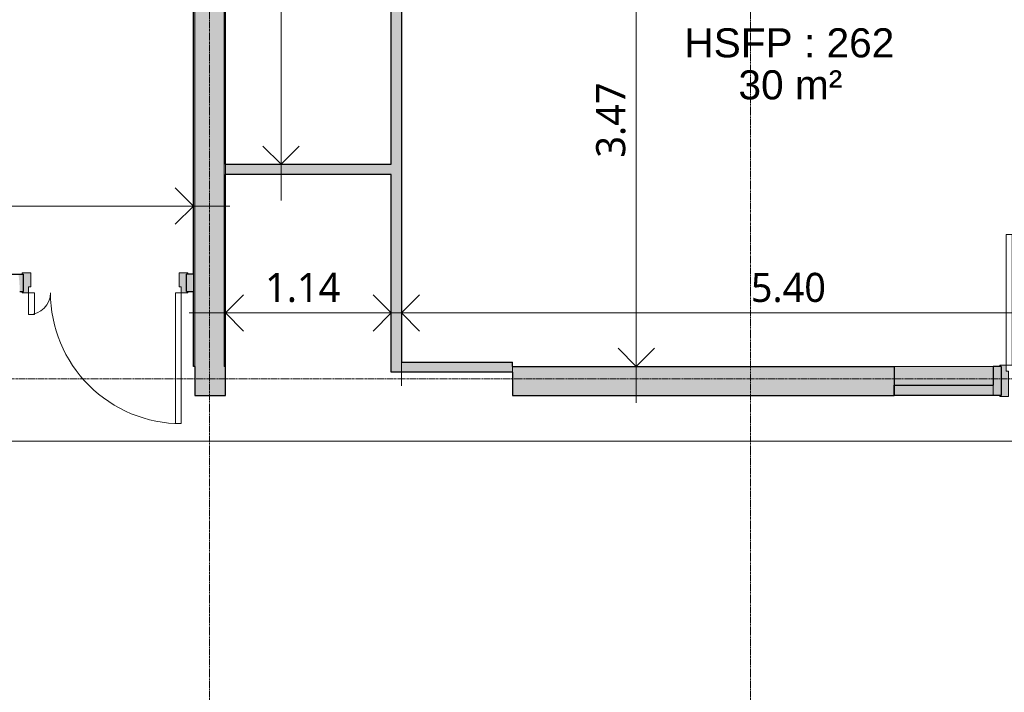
# Model space of a CAD drawing. Header units: millimetres. Extents: x -61176 to 31560, y -11428 to 53287.
# Tile 88 of 124: x 2546 to 9317, y 16703 to 21328. Entities that reach past the tile are written whole.
import ezdxf

# ---------------------------------------------------------------- set-up
doc = ezdxf.new("R2010")
doc.units = ezdxf.units.MM
doc.linetypes.add('Ligne de quadrillage', pattern=[22.225, 12.7, -3.175, 3.175, -3.175])
for name, color, linetype, lineweight in [('A-ANNO-DIMS', 211, 'Continuous', 9), ('A-ANNO-DIMS-100', 211, 'Continuous', 9), ('A-AREA-IDEN', 2, 'Continuous', 9), ('A-DOOR', 31, 'Continuous', 9), ('A-DOOR-FRAM', 31, 'Continuous', 9), ('A-FLOR', 192, 'Continuous', 9), ('A-WALL', 113, 'Continuous', 9), ('A-WALL-PATT', 111, 'Continuous', 25), ('I-WALL', 2, 'Continuous', 9), ('S-GRID', 1, 'Continuous', 9)]:
    doc.layers.add(name, color=color, linetype=linetype, lineweight=lineweight)
doc.styles.add('Arial_1', font='arial.ttf', dxfattribs={"height": 200})
doc.styles.add('Trebuchet MS_B', font='txt', dxfattribs={"height": 200})
doc.dimstyles.new('Cotes_linéaires_rouge_2mm', dxfattribs={"dimscale": 304.8, "dimtxt": 206.190181, "dimasz": 0.410105, "dimexe": 0.82021, "dimexo": 0.0625, "dimgap": 0.065617, "dimtad": 1, "dimlfac": 0.001, "dimrnd": 0.01, "dimzin": 0, "dimdsep": 46, "dimtxsty": 'Trebuchet MS_B', "dimblk1": 'OPEN30', "dimblk2": 'OPEN30', "dimsah": 1, "dimcen": 0.09, "dimdle": 0.82021, "dimazin": 0, "dimtfac": 1, "dimtdec": 4, "dimtix": 1, "dimtmove": 0, "dimatfit": 3, "dimfxl": 1.64042, "dimfxlon": 1, "dimtvp": 1, "dimtolj": 1, "dimtzin": 0, "dimarcsym": 2})

# ---------------------------------------------------------------- blocks, each defined once
blk = doc.blocks.new('Tierce  160 - 1_10m x 2_04m-1264456-Niveau 1')
at = {"layer": 'A-DOOR-FRAM'}
h = blk.add_hatch(color=254, dxfattribs=at)
h.paths.add_polyline_path([(-570, 68), (-570, 60), (-560, 60), (-560, -60), (-570, -60), (-570, -68), (-510, -68), (-510, 28), (-525, 28), (-525, 68), (-560, 68)])
h.paths.add_polyline_path([(525, 68), (525, 28), (510, 28), (510, -68), (570, -68), (570, -60), (560, -60), (560, 60), (570, 60), (570, 68), (560, 68)])
at = {"layer": 'A-DOOR'}
for p, q in [((-485, 968), (-525, 968)), ((-525, 968), (-525, 68)), ((-485, 68), (-485, 968)), ((485, 68), (485, 218)), ((485, 218), (525, 218)), ((525, 218), (525, 68)), ((-525, 68), (-485, 68)), ((525, 68), (485, 68))]:
    blk.add_line(p, q, dxfattribs=at)
for centre, radius, start, end in [((-525, 68), 900, 360, 90), ((525, 68), 150, 90, 180)]:
    blk.add_arc(centre, radius, start, end, dxfattribs=at)
at = {"layer": 'A-DOOR-FRAM', "lineweight": 18}
for p, q in [((-570, 68), (-525, 68)), ((-570, 60), (-570, 68)), ((-525, 68), (-525, 28)), ((525, 68), (570, 68)), ((525, 28), (525, 68)), ((570, 68), (570, 60)), ((-560, 60), (-570, 60)), ((-560, -60), (-560, 60)), ((-525, 28), (-510, 28)), ((-510, 28), (-510, -68)), ((510, 28), (525, 28)), ((510, -68), (510, 28)), ((560, 60), (560, -60)), ((570, 60), (560, 60)), ((-570, -60), (-560, -60)), ((-570, -68), (-570, -60)), ((560, -60), (570, -60)), ((570, -60), (570, -68)), ((-510, -68), (-570, -68)), ((570, -68), (510, -68))]:
    blk.add_line(p, q, dxfattribs=at)
blk = doc.blocks.new('Tierce  160 - 1_10m x 2_04m-1265284-Niveau 1')
at = {"layer": 'A-DOOR-FRAM'}
h = blk.add_hatch(color=254, dxfattribs=at)
h.paths.add_polyline_path([(570, -108), (570, -100), (560, -100), (560, 100), (570, 100), (570, 108), (525, 108), (525, 68), (510, 68), (510, -108), (560, -108)])
h.paths.add_polyline_path([(-510, -108), (-510, 68), (-525, 68), (-525, 108), (-570, 108), (-570, 100), (-560, 100), (-560, -100), (-570, -100), (-570, -108), (-560, -108)])
at = {"layer": 'A-DOOR'}
for p, q in [((-485, 1008), (-525, 1008)), ((-525, 1008), (-525, 108)), ((-485, 108), (-485, 1008)), ((485, 108), (485, 258)), ((485, 258), (525, 258)), ((525, 258), (525, 108)), ((-525, 108), (-485, 108)), ((525, 108), (485, 108))]:
    blk.add_line(p, q, dxfattribs=at)
for centre, radius, start, end in [((-525, 108), 900, 360, 90), ((525, 108), 150, 90, 180)]:
    blk.add_arc(centre, radius, start, end, dxfattribs=at)
at = {"layer": 'A-DOOR-FRAM', "lineweight": 18}
for p, q in [((-570, 108), (-525, 108)), ((-570, 100), (-570, 108)), ((-560, 100), (-570, 100)), ((-560, -100), (-560, 100)), ((-525, 108), (-525, 68)), ((-525, 68), (-510, 68)), ((-510, 68), (-510, -108)), ((510, 68), (525, 68)), ((510, -108), (510, 68)), ((525, 108), (570, 108)), ((525, 68), (525, 108)), ((560, 100), (560, -100)), ((570, 100), (560, 100)), ((570, 108), (570, 100)), ((-570, -100), (-560, -100)), ((-570, -108), (-570, -100)), ((-510, -108), (-570, -108)), ((570, -108), (510, -108)), ((560, -100), (570, -100)), ((570, -100), (570, -108))]:
    blk.add_line(p, q, dxfattribs=at)
blk = doc.blocks.new('DIMBLOCK165-Niveau 1')
at = {"layer": 'A-ANNO-DIMS-100'}
for p, q in [((-14029.1, 17929.1), (-14029.1, 18679.1)), ((10570.9, 17929.1), (10570.9, 18679.1)), ((10820.9, 18429.1), (-14029.1, 18429.1)), ((-14029.1, 18429.1), (-14029.1, 17929.1)), ((10570.9, 18429.1), (10570.9, 17929.1))]:
    blk.add_line(p, q, dxfattribs=at)
at = {"layer": 'A-ANNO-DIMS-100', "lineweight": 25}
for p, q in [((-14029.1, 18429.1), (-14154.1, 18554.1)), ((-14029.1, 18429.1), (-13904.1, 18554.1)), ((10570.9, 18429.1), (10445.9, 18554.1)), ((-14029.1, 18429.1), (-14154.1, 18304.1)), ((-14029.1, 18429.1), (-13904.1, 18304.1)), ((10570.9, 18429.1), (10445.9, 18304.1))]:
    blk.add_line(p, q, dxfattribs=at)
at = {"layer": 'A-ANNO-DIMS-100', "color": 0, "insert": (-2108.3, 18705), "char_height": 200, "width": 910.033, "attachment_point": 1, "line_spacing_factor": 1.048425, "style": 'Trebuchet MS_B'}
blk.add_mtext('24.60', dxfattribs=at)
blk = doc.blocks.new('_Open30')
at = {"color": 0, "linetype": 'ByBlock', "lineweight": -2}
for p, q in [((-1, 0.268), (0, 0)), ((0, 0), (-1, -0.268)), ((0, 0), (-1, 0))]:
    blk.add_line(p, q, dxfattribs=at)
blk = doc.blocks.new('DIMBLOCK208-Niveau 1')
at = {"layer": 'A-ANNO-DIMS-100'}
for p, q in [((6786, 22659), (6786, 18694)), ((7286, 22409), (6536, 22409)), ((6786, 22409), (7286, 22409)), ((7286, 18944), (6536, 18944)), ((6786, 18944), (7286, 18944))]:
    blk.add_line(p, q, dxfattribs=at)
at = {"layer": 'A-ANNO-DIMS-100', "lineweight": 25}
for p, q in [((6786, 22409), (6661, 22284)), ((6786, 22409), (6911, 22284)), ((6786, 18944), (6661, 19069)), ((6786, 18944), (6911, 19069))]:
    blk.add_line(p, q, dxfattribs=at)
at = {"layer": 'A-ANNO-DIMS-100', "color": 0, "insert": (6510, 20379.4), "char_height": 200, "width": 712.929, "attachment_point": 1, "rotation": 90, "line_spacing_factor": 1.048425, "style": 'Trebuchet MS_B'}
blk.add_mtext('3.47', dxfattribs=at)
blk = doc.blocks.new('DIMBLOCK209-Niveau 1')
at = {"layer": 'A-ANNO-DIMS-100'}
for p, q in [((5170.9, 18811.3), (5170.9, 19561.3)), ((10570.9, 18811.3), (10570.9, 19561.3)), ((10820.9, 19311.3), (4920.9, 19311.3)), ((5170.9, 19311.3), (5170.9, 18811.3)), ((10570.9, 19311.3), (10570.9, 18811.3))]:
    blk.add_line(p, q, dxfattribs=at)
at = {"layer": 'A-ANNO-DIMS-100', "lineweight": 25}
for p, q in [((5170.9, 19311.3), (5295.9, 19436.3)), ((10570.9, 19311.3), (10445.9, 19436.3)), ((5170.9, 19311.3), (5295.9, 19186.3)), ((10570.9, 19311.3), (10445.9, 19186.3))]:
    blk.add_line(p, q, dxfattribs=at)
at = {"layer": 'A-ANNO-DIMS-100', "color": 0, "insert": (7573.8, 19587.2), "char_height": 200, "width": 712.929, "attachment_point": 1, "rotation": 360, "line_spacing_factor": 1.048425, "style": 'Trebuchet MS_B'}
blk.add_mtext('5.40', dxfattribs=at)
blk = doc.blocks.new('DIMBLOCK210-Niveau 1')
at = {"layer": 'A-ANNO-DIMS-100'}
for p, q in [((3960.9, 19811.3), (3960.9, 19061.3)), ((3960.9, 19311.3), (3960.9, 19811.3)), ((5100.9, 19811.3), (5100.9, 19061.3)), ((5100.9, 19311.3), (5100.9, 19811.3)), ((3710.9, 19311.3), (5350.9, 19311.3))]:
    blk.add_line(p, q, dxfattribs=at)
at = {"layer": 'A-ANNO-DIMS-100', "lineweight": 25}
for p, q in [((3960.9, 19311.3), (4085.9, 19436.3)), ((5100.9, 19311.3), (4975.9, 19436.3)), ((3960.9, 19311.3), (4085.9, 19186.3)), ((5100.9, 19311.3), (4975.9, 19186.3))]:
    blk.add_line(p, q, dxfattribs=at)
at = {"layer": 'A-ANNO-DIMS-100', "color": 0, "insert": (4233.8, 19587.2), "char_height": 200, "width": 712.929, "attachment_point": 1, "rotation": 360, "line_spacing_factor": 1.048425, "style": 'Trebuchet MS_B'}
blk.add_mtext('1.14', dxfattribs=at)
blk = doc.blocks.new('DIMBLOCK211-Niveau 1')
at = {"layer": 'A-ANNO-DIMS-100'}
for p, q in [((4343.4, 25844), (4343.4, 20084)), ((4843.4, 25594), (4093.4, 25594)), ((4343.4, 25594), (4843.4, 25594)), ((4843.4, 20334), (4093.4, 20334)), ((4343.4, 20334), (4843.4, 20334))]:
    blk.add_line(p, q, dxfattribs=at)
at = {"layer": 'A-ANNO-DIMS-100', "lineweight": 25}
for p, q in [((4343.4, 25594), (4218.4, 25469)), ((4343.4, 25594), (4468.4, 25469)), ((4343.4, 20334), (4218.4, 20459)), ((4343.4, 20334), (4468.4, 20459))]:
    blk.add_line(p, q, dxfattribs=at)
at = {"layer": 'A-ANNO-DIMS-100', "color": 0, "insert": (4067.4, 22666.9), "char_height": 200, "width": 712.929, "attachment_point": 1, "rotation": 90, "line_spacing_factor": 1.048425, "style": 'Trebuchet MS_B'}
blk.add_mtext('5.26', dxfattribs=at)
blk = doc.blocks.new('DIMBLOCK213-Niveau 1')
at = {"layer": 'A-ANNO-DIMS-100'}
for p, q in [((-3574.1, 19546.1), (-3574.1, 20296.1)), ((3740.9, 19546.1), (3740.9, 20296.1)), ((3990.9, 20046.1), (-3824.1, 20046.1)), ((-3574.1, 20046.1), (-3574.1, 19546.1)), ((3740.9, 20046.1), (3740.9, 19546.1))]:
    blk.add_line(p, q, dxfattribs=at)
at = {"layer": 'A-ANNO-DIMS-100', "lineweight": 25}
for p, q in [((-3574.1, 20046.1), (-3449.1, 20171.1)), ((3740.9, 20046.1), (3615.9, 20171.1)), ((-3574.1, 20046.1), (-3449.1, 19921.1)), ((3740.9, 20046.1), (3615.9, 19921.1))]:
    blk.add_line(p, q, dxfattribs=at)
at = {"layer": 'A-ANNO-DIMS-100', "color": 0, "insert": (-213.7, 20322), "char_height": 200, "width": 712.929, "attachment_point": 1, "line_spacing_factor": 1.048425, "style": 'Trebuchet MS_B'}
blk.add_mtext('7.31', dxfattribs=at)

msp = doc.modelspace()

# ---------------------------------------------------------------- hatches: boundary and pattern name
at = {"layer": 'A-FLOR'}
h = msp.add_hatch(color=10, dxfattribs=at)
h.paths.add_polyline_path([(10590.885, -510.906), (10590.885, 639.094), (10570.885, 639.094), (10570.885, -510.906), (10582.135, -510.906)])
h.paths.add_polyline_path([(10570.885, 989.094), (10590.885, 989.094), (10590.885, 2139.094), (10570.885, 2139.094), (10570.885, 1103.938)])
h.paths.add_polyline_path([(10590.885, 3989.094), (10590.885, 5139.094), (10570.885, 5139.094), (10570.885, 3989.094), (10584.544, 3989.094)])
h.paths.add_polyline_path([(10570.885, 5489.094), (10590.885, 5489.094), (10590.885, 6639.094), (10570.885, 6639.094), (10570.885, 5601.333)])
h.paths.add_polyline_path([(-20966.253, 5596.58), (-20956.253, 5596.58), (-20956.253, 6746.58), (-21136.253, 6746.58), (-21136.253, 6706.58), (-21131.253, 6706.58), (-21131.253, 5636.58), (-21136.253, 5636.58), (-21136.253, 5596.58), (-20984.161, 5596.58)])
h.paths.add_polyline_path([(-21000.614, 7096.58), (-20956.253, 7096.58), (-20956.253, 8246.58), (-21136.253, 8246.58), (-21136.253, 8206.58), (-21131.253, 8206.58), (-21131.253, 7136.58), (-21136.253, 7136.58), (-21136.253, 7096.58), (-21131.253, 7096.58)])
h.paths.add_polyline_path([(10580.885, 8489.094), (10590.885, 8489.094), (10590.885, 9639.094), (10570.885, 9639.094), (10570.885, 8489.094)])
h.paths.add_polyline_path([(10580.885, 9989.094), (10590.885, 9989.094), (10590.885, 11139.094), (10570.885, 11139.094), (10570.885, 9989.094)])
h.paths.add_polyline_path([(-21136.253, 10096.58), (-20956.253, 10096.58), (-20956.253, 11246.58), (-21136.253, 11246.58), (-21136.253, 11206.58), (-21131.253, 11206.58), (-21131.253, 10136.58), (-21136.253, 10136.58), (-21136.253, 10098.728)])
h.paths.add_polyline_path([(-21049.974, 11596.58), (-20956.253, 11596.58), (-20956.253, 12746.58), (-21136.253, 12746.58), (-21136.253, 12706.58), (-21131.253, 12706.58), (-21131.253, 11636.58), (-21136.253, 11636.58), (-21136.253, 11596.58), (-21131.253, 11596.58)])
h.paths.add_polyline_path([(10570.885, 12989.094), (10590.885, 12989.094), (10589.977, 14139.094), (10570.885, 14139.094), (10570.885, 12996.94)])
h.paths.add_polyline_path([(10570.885, 14489.094), (10590.885, 14489.094), (10590.78, 15639.094), (10570.885, 15639.094), (10570.885, 14596.124)])
h.paths.add_polyline_path([(-20956.253, 14596.58), (-20956.253, 15746.58), (-21136.253, 15746.58), (-21136.253, 15706.58), (-21131.253, 15706.58), (-21131.253, 14636.58), (-21136.253, 14636.58), (-21136.253, 14596.58), (-20966.253, 14596.58)])
h.paths.add_polyline_path([(-21136.253, 16096.58), (-20956.253, 16096.58), (-20956.253, 17246.58), (-21136.253, 17246.58), (-21136.253, 17206.58), (-21131.253, 17206.58), (-21131.253, 16136.58), (-21136.253, 16136.58)])
h.paths.add_polyline_path([(8818.734, 18813.989), (9240.885, 18813.989), (9240.885, 18943.989), (8560.885, 18943.989), (8560.885, 18813.989)])
h.paths.add_polyline_path([(10570.885, 18989.094), (10580.885, 18989.094), (10580.885, 20139.094), (10570.885, 20139.094), (10570.885, 18999.295)])
h.paths.add_polyline_path([(10580.885, 20489.094), (10580.885, 21639.094), (10570.885, 21639.094), (10570.885, 20489.094)])
h.paths.add_polyline_path([(-21110.401, 20596.58), (-20956.253, 20596.58), (-20956.253, 21746.58), (-21136.253, 21746.58), (-21136.253, 21706.58), (-21131.253, 21706.58), (-21131.253, 20636.58), (-21136.253, 20636.58), (-21136.253, 20596.58), (-21131.253, 20596.58)])
h.paths.add_polyline_path([(10580.885, 21989.094), (10580.885, 23139.094), (10570.885, 23139.094), (10570.885, 21989.094)])
h.paths.add_polyline_path([(-20966.253, 22096.58), (-20956.253, 22096.58), (-20956.253, 23246.58), (-21136.253, 23246.58), (-21136.253, 23206.58), (-21131.253, 23206.58), (-21131.253, 22136.58), (-21136.253, 22136.58), (-21136.253, 22096.58), (-21131.253, 22096.58)])
h.paths.add_polyline_path([(8068.221, 25593.989), (8080.177, 25593.989), (8080.177, 25773.989), (8040.177, 25773.989), (8040.177, 25768.989), (6970.177, 25768.989), (6970.177, 25773.989), (6930.177, 25773.989), (6930.177, 25593.989), (7995.296, 25593.989)])
h.paths.add_polyline_path([(6121.243, 25593.989), (6580.177, 25593.989), (6580.177, 25773.989), (6540.177, 25773.989), (6540.177, 25768.989), (5470.177, 25768.989), (5470.177, 25773.989), (5430.177, 25773.989), (5430.177, 25593.989), (5700.92, 25593.989)])
h.paths.add_polyline_path([(2749.379, 25593.989), (3580.177, 25593.989), (3580.177, 25773.989), (3540.177, 25773.989), (3540.177, 25768.989), (2470.177, 25768.989), (2470.177, 25773.989), (2430.177, 25773.989), (2430.177, 25593.989), (2700.92, 25593.989)])
h.paths.add_polyline_path([(1063.447, 25593.989), (2080.177, 25593.989), (2080.177, 25773.989), (2040.177, 25773.989), (2040.177, 25768.989), (970.177, 25768.989), (970.177, 25773.989), (930.177, 25773.989), (930.177, 25593.989), (940.378, 25593.989)])
h.paths.add_polyline_path([(-3569.823, 25593.989), (-2419.823, 25593.989), (-2419.823, 25773.989), (-2459.823, 25773.989), (-2459.823, 25768.989), (-3529.823, 25768.989), (-3529.823, 25773.989), (-3569.823, 25773.989), (-3569.823, 25603.989)])
h.paths.add_polyline_path([(-930.624, 25593.989), (-919.823, 25593.989), (-919.823, 25773.989), (-959.823, 25773.989), (-959.823, 25768.989), (-2029.823, 25768.989), (-2029.823, 25773.989), (-2069.823, 25773.989), (-2069.823, 25593.989), (-959.671, 25593.989)])
h.paths.add_polyline_path([(-6567.823, 25593.989), (-5419.823, 25593.989), (-5419.823, 25773.989), (-5459.823, 25773.989), (-5459.823, 25768.989), (-6529.823, 25768.989), (-6529.823, 25773.989), (-6569.823, 25773.989), (-6569.823, 25593.989)])
h.paths.add_polyline_path([(-8061.976, 25593.989), (-6919.823, 25593.989), (-6919.823, 25773.989), (-6959.823, 25773.989), (-6959.823, 25768.989), (-8029.823, 25768.989), (-8029.823, 25773.989), (-8069.823, 25773.989), (-8069.823, 25593.989)])
h.paths.add_polyline_path([(-9930.624, 25593.989), (-9919.823, 25593.989), (-9919.823, 25773.989), (-9959.823, 25773.989), (-9959.823, 25768.989), (-11029.823, 25768.989), (-11029.823, 25773.989), (-11069.823, 25773.989), (-11069.823, 25593.989), (-10063.704, 25593.989)])
h.paths.add_polyline_path([(-11421.823, 25593.989), (-11419.823, 25593.989), (-11419.823, 25773.989), (-11459.823, 25773.989), (-11459.823, 25768.989), (-12529.823, 25768.989), (-12529.823, 25773.989), (-12569.823, 25773.989), (-12569.823, 25593.989), (-11459.823, 25593.989)])
h.paths.add_polyline_path([(-16986.894, 25593.989), (-15919.823, 25593.989), (-15919.823, 25773.989), (-15959.823, 25773.989), (-15959.823, 25768.989), (-17029.823, 25768.989), (-17029.823, 25773.989), (-17069.823, 25773.989), (-17069.823, 25593.989), (-17029.823, 25593.989)])
h.paths.add_polyline_path([(-18493.364, 25593.989), (-17419.823, 25593.989), (-17419.823, 25773.989), (-17459.823, 25773.989), (-17459.823, 25768.989), (-18529.823, 25768.989), (-18529.823, 25773.989), (-18569.823, 25773.989), (-18569.823, 25593.989), (-18557.866, 25593.989)])
for points in [[(8560.885, 18743.989), (9240.885, 18813.989), (8560.885, 18813.989)], [(9240.885, 18743.989), (9240.885, 18813.989), (8560.885, 18743.989), (9211.269, 18743.989)]]:
    msp.add_hatch(color=10, dxfattribs=at).paths.add_polyline_path(points)
at = {"layer": 'A-WALL', "transparency": 33554534}
for points in [[(3950.885, 18943.989), (3950.885, 25593.989), (3750.885, 25593.989), (3750.885, 18943.989)], [(5170.885, 18903.989), (5170.885, 22408.989), (5100.885, 22408.989), (5100.885, 18903.989)], [(5100.885, 20263.989), (5100.885, 20333.989), (3960.885, 20333.989), (3960.885, 20263.989)], [(5935.443, 18903.989), (5935.443, 18973.989), (5170.885, 18973.989), (5170.885, 18903.989)], [(9240.885, 18743.989), (9240.885, 18813.989), (8560.885, 18813.989), (8560.885, 18743.989), (8818.734, 18743.989)]]:
    msp.add_hatch(color=55, dxfattribs=at).paths.add_polyline_path(points)
h = msp.add_hatch(color=55, dxfattribs=at)
h.paths.add_polyline_path([(10415.885, 18743.989), (10570.885, 18744.03), (10570.885, 18943.989), (10415.885, 18943.989)])
h.paths.add_polyline_path([(9295.885, 18743.989), (9295.885, 18943.989), (9240.885, 18943.989), (9240.885, 18743.989)])
h.paths.add_polyline_path([(8560.885, 18743.989), (8560.885, 18943.989), (5935.443, 18943.989), (5935.443, 18743.989), (6121.243, 18743.989)])
h.paths.add_polyline_path([(3960.885, 18743.989), (3960.885, 18943.989), (3750.885, 18943.989), (3750.885, 18743.989)])
h.paths.add_polyline_path([(1988.444, 18743.989), (1960.517, 18943.989), (-1727.571, 18943.989), (-1749.002, 18743.989), (726.261, 18743.989)])
h.paths.add_polyline_path([(-3574.115, 18743.989), (-3574.115, 18943.989), (-7604.115, 18943.989), (-7604.115, 18743.989), (-4668.722, 18743.989)])
h.paths.add_polyline_path([(-8724.115, 18743.989), (-8724.115, 18943.989), (-9094.115, 18943.989), (-9094.115, 18743.989)])
h.paths.add_polyline_path([(-10214.115, 18743.989), (-10214.115, 18943.989), (-14029.115, 18943.989), (-14029.115, 18743.989), (-12761.195, 18743.989)])
at = {"layer": 'A-WALL-PATT', "transparency": 33554534}
for points in [[(3750.885, 18943.989), (3750.885, 25593.989), (3740.885, 25593.989), (3740.885, 18943.989)], [(3960.885, 18943.989), (3960.885, 25593.989), (3950.885, 25593.989), (3950.885, 18943.989)]]:
    msp.add_hatch(color=55, dxfattribs=at).paths.add_polyline_path(points)
at = {"layer": 'I-WALL', "transparency": 33554534}
h = msp.add_hatch(color=55, dxfattribs=at)
h.paths.add_polyline_path([(3740.885, 19458.188), (3740.885, 19578.188), (3692.206, 19578.188), (3692.206, 19458.188)])
h.paths.add_polyline_path([(2572.206, 19458.188), (2572.206, 19578.188), (2537.216, 19578.188), (2543.791, 19518.355), (2545.529, 19458.188)])

# ---------------------------------------------------------------- linework, layer by layer
at = {"layer": 'A-WALL', "lineweight": 25}
for p, q in [((3740.885, 19578.188), (3740.885, 25593.989)), ((3960.885, 20333.989), (3960.885, 25593.989)), ((5100.885, 20333.989), (5100.885, 22478.989)), ((5170.885, 22408.989), (5170.885, 18973.989)), ((3960.885, 20333.989), (5100.885, 20333.989)), ((3960.885, 18743.989), (3960.885, 20263.989)), ((5100.885, 20263.989), (3960.885, 20263.989)), ((5100.885, 18903.989), (5100.885, 20263.989)), ((3740.885, 18943.989), (3740.885, 19458.188)), ((5170.885, 18973.989), (5935.443, 18973.989)), ((5935.443, 18943.989), (5935.443, 18973.989)), ((3750.885, 18943.989), (3740.885, 18943.989)), ((3750.885, 18943.989), (3750.885, 18743.989)), ((5935.443, 18903.989), (5100.885, 18903.989)), ((5935.443, 18943.989), (8560.885, 18943.989)), ((5935.443, 18903.989), (5935.443, 18743.989)), ((8560.885, 18943.989), (8560.885, 18743.989)), ((9295.885, 18943.989), (9240.885, 18943.989)), ((9240.885, 18943.989), (9240.885, 18813.989)), ((9295.885, 18943.989), (9295.885, 18743.989)), ((8560.885, 18813.989), (9240.885, 18813.989)), ((8560.885, 18743.989), (8560.885, 18813.989)), ((3750.885, 18743.989), (3960.885, 18743.989)), ((5935.443, 18743.989), (8560.885, 18743.989)), ((9240.885, 18743.989), (8560.885, 18743.989)), ((9295.885, 18743.989), (9240.885, 18743.989))]:
    msp.add_line(p, q, dxfattribs=at)
at = {"layer": 'A-WALL'}
for p, q in [((3750.885, 25593.989), (3750.885, 18943.989)), ((3950.885, 25593.989), (3950.885, 18943.989)), ((3960.885, 20263.989), (3960.885, 20333.989)), ((3740.885, 19578.188), (3740.885, 19458.188)), ((3950.885, 18943.989), (3960.885, 18943.989)), ((5935.443, 18903.989), (5935.443, 18943.989)), ((5935.443, 18903.989), (5935.443, 18943.989)), ((8560.885, 18943.989), (9240.885, 18943.989)), ((8560.885, 18813.989), (8560.885, 18813.989)), ((9240.885, 18743.989), (9240.885, 18813.989)), ((9240.885, 18743.989), (9240.885, 18813.989)), ((8560.885, 18743.989), (9240.885, 18743.989))]:
    msp.add_line(p, q, dxfattribs=at)
at = {"layer": 'I-WALL', "lineweight": 25}
for p, q in [((2334.105, 19578.188), (2572.206, 19578.188)), ((2572.206, 19458.188), (2572.206, 19578.188)), ((3740.885, 19578.188), (3692.206, 19578.188)), ((3692.206, 19458.188), (3692.206, 19578.188)), ((2545.529, 19458.188), (2572.206, 19458.188)), ((3692.206, 19458.188), (3740.885, 19458.188))]:
    msp.add_line(p, q, dxfattribs=at)
at = {"layer": 'I-WALL'}
msp.add_line((3692.206, 19578.188), (3692.206, 19578.188), dxfattribs=at)
at = {"layer": 'S-GRID', "linetype": 'Ligne de quadrillage', "lineweight": 18}
for p, q in [((3850.885, -9486.555), (3850.885, 51986.924)), ((7572.679, -9486.555), (7572.679, 51986.924)), ((-61176.497, 18858.989), (30259.658, 18858.989))]:
    msp.add_line(p, q, dxfattribs=at)

# ---------------------------------------------------------------- block references
at = {"layer": 'A-DOOR'}
msp.add_blockref('Tierce  160 - 1_10m x 2_04m-1265284-Niveau 1', (9855.885, 18843.989), dxfattribs=at)
at = {"layer": 'A-DOOR', "rotation": 180}
msp.add_blockref('Tierce  160 - 1_10m x 2_04m-1264456-Niveau 1', (3132.206, 19518.188), dxfattribs=at)

# ---------------------------------------------------------------- texts
at = {"layer": 'A-AREA-IDEN', "char_height": 200, "attachment_point": 1, "style": 'Arial_1'}
for s, insert, width in [('HSFP : 262', (7116.817, 21269.015), 1787.76312), ('30 m²', (7488.908, 20980.242), 881.85625)]:
    msp.add_mtext(s, dxfattribs=dict(at, insert=insert, width=width))

# ---------------------------------------------------------------- dimensions: what is measured, and where the dimension line sits
at = {"layer": 'A-ANNO-DIMS'}
for base, p1, p2, angle, override, picture, middle in [((4343.352, 20333.989), (4843.352, 25593.989), (4843.352, 20333.989), 90, {"dimpost": '<>', "dimfxl": 5260.000001}, 'DIMBLOCK211-Niveau 1', (4219.379, 22963.989)), ((6785.962176, 18943.989169), (7285.962176, 22408.989173), (7285.962176, 18943.989169), 90, {"dimpost": '<>', "dimfxl": 3465.000004}, 'DIMBLOCK208-Niveau 1', (6662.191137, 20676.489171)), ((5100.885, 19311.252), (3960.885, 19811.252), (5100.885, 19811.252), 360, {"dimpost": '<>', "dimfxl": 1140}, 'DIMBLOCK210-Niveau 1', (4530.885, 19434.619)), ((5170.885, 19311.252), (10570.885, 18811.252), (5170.885, 18811.252), 360, {"dimpost": '<>', "dimfxl": 5399.999998}, 'DIMBLOCK209-Niveau 1', (7870.885, 19435.023))]:
    dim = msp.add_linear_dim(base=base, p1=p1, p2=p2, angle=angle, dimstyle='Cotes_linéaires_rouge_2mm', override=override, dxfattribs=at)
    dim.commit()
    dim.dimension.update_dxf_attribs({"geometry": picture, "text_midpoint": middle})
for base, p1, p2, override, picture, middle in [((-3574.115138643, 20046.061528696), (3740.884861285, 19546.061528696), (-3574.115138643, 19546.061528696), {"dimpost": '<>', "dimfxl": 7315}, 'DIMBLOCK213-Niveau 1', (83.384861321, 20169.832568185)), ((-14029.115, 18429.066), (10570.885, 17929.066), (-14029.115, 17929.066), {"dimpost": '<>', "dimfxl": 24599.999999}, 'DIMBLOCK165-Niveau 1', (-1729.115, 18553.039))]:
    dim = msp.add_linear_dim(base=base, p1=p1, p2=p2, dimstyle='Cotes_linéaires_rouge_2mm', override=override, dxfattribs=at)
    dim.commit()
    dim.dimension.update_dxf_attribs({"geometry": picture, "text_midpoint": middle})

doc.saveas('drawing.dxf')
